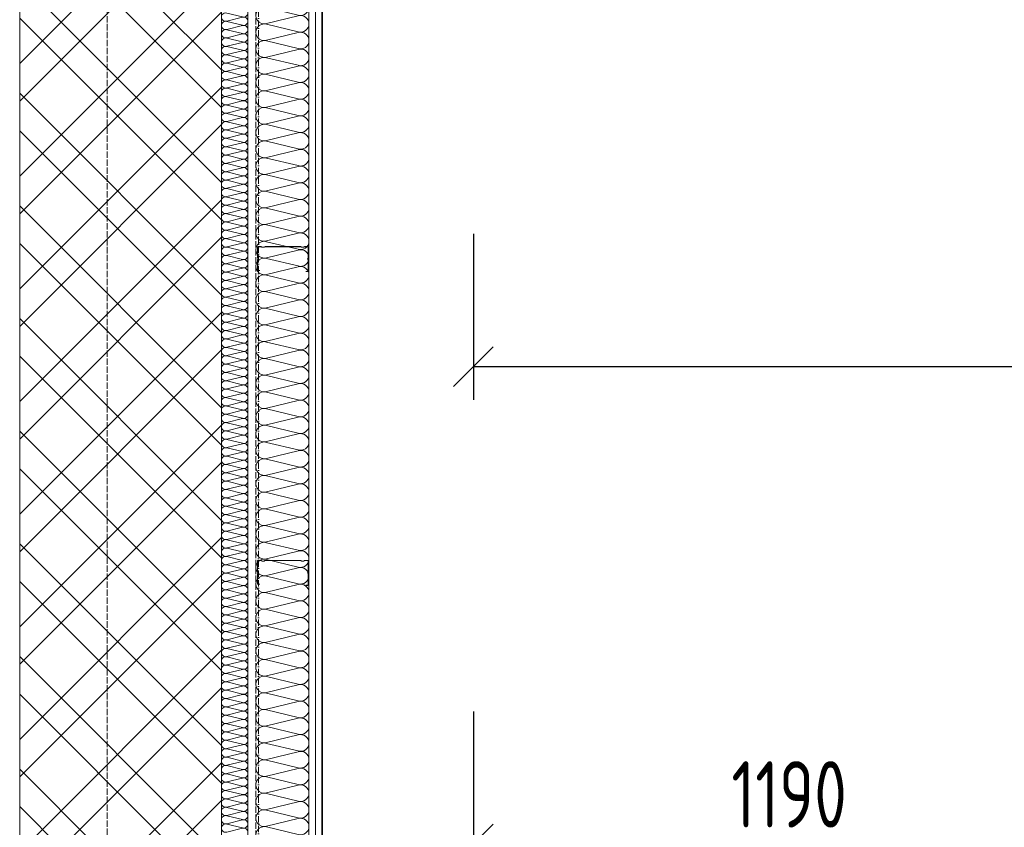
# Model space of a CAD drawing. Header units: inches. Extents: x -96941 to 10978768, y -673 to 1070890.
# Tile 121 of 256: x 55213 to 57068, y 4639 to 6160. Entities that reach past the tile are written whole.
import ezdxf

# ---------------------------------------------------------------- set-up
doc = ezdxf.new("R2010")
doc.units = ezdxf.units.IN
doc.linetypes.add('ACAD_ISO02W100', pattern=[15, 12, -3])
doc.linetypes.add('ACAD_ISO10W100', pattern=[18.5, 12, -3, 0.5, -3])
doc.layers.get('Defpoints').update_dxf_attribs({"color": 6, "lineweight": 9})
for name, color, linetype, lineweight in [('!_A_01_TENKÁ', 8, 'Continuous', 13), ('!_A_03_ČIARKOVANÁ', 41, 'ACAD_ISO02W100', 13), ('!_A_04_BODKOČIARKOVANÁ', 30, 'ACAD_ISO10W100', 13), ('!_A_21_KÓTY', 3, 'Continuous', 9), ('!_A_23_ŠRAFY', 252, 'Continuous', 9)]:
    doc.layers.add(name, color=color, linetype=linetype, lineweight=lineweight)
doc.layers.add('!_A_52_NOVÉ KCIE', color=7, linetype='Continuous', lineweight=13, true_color=0xa30000)
doc.layers.add('UK3', color=3, linetype='Continuous')
doc.styles.add('Iso CP', font='isocp.shx', dxfattribs={"width": 0.8})
doc.dimstyles.new('1-50', dxfattribs={"dimscale": 50, "dimtxt": 2.5, "dimasz": 1.5, "dimexe": 1.25, "dimexo": 1, "dimtad": 1, "dimdec": 0, "dimrnd": 5, "dimdsep": 46, "dimtxsty": 'Iso CP', "dimblk1": 'OBLIQUE', "dimblk2": 'OBLIQUE', "dimsah": 1, "dimcen": 2.5, "dimclrt": 4, "dimadec": 0, "dimazin": 0, "dimtfac": 1, "dimtdec": 0, "dimtmove": 1, "dimatfit": 3, "dimldrblk": 'OBLIQUE', "dimfxl": 5, "dimfxlon": 1, "dimtfill": 1, "dimtolj": 1, "dimtzin": 0, "dimarcsym": 0})

# ---------------------------------------------------------------- blocks, each defined once
blk = doc.blocks.new('*U1417')
at = {"flags": 128}
for points in [[(-2666.7, 0, 0.505403), (-2685.8, -25.9), (-2667.5, -101.2, -1.345402), (-2705.8, -101.2), (-2687.6, -25.9, 0.505403), (-2706.7, 0)], [(-2626.7, 0, 0.505403), (-2645.8, -25.9), (-2627.5, -101.2, -1.345402), (-2665.8, -101.2), (-2647.6, -25.9, 0.505403), (-2666.7, 0)], [(-2586.7, 0, 0.505403), (-2605.8, -25.9), (-2587.5, -101.2, -1.345402), (-2625.8, -101.2), (-2607.6, -25.9, 0.505403), (-2626.7, 0)], [(-2546.7, 0, 0.505403), (-2565.8, -25.9), (-2547.5, -101.2, -1.345402), (-2585.8, -101.2), (-2567.6, -25.9, 0.505403), (-2586.7, 0)], [(-2506.7, 0, 0.505403), (-2525.8, -25.9), (-2507.5, -101.2, -1.345402), (-2545.8, -101.2), (-2527.6, -25.9, 0.505403), (-2546.7, 0)], [(-2466.7, 0, 0.505403), (-2485.8, -25.9), (-2467.5, -101.2, -1.345402), (-2505.8, -101.2), (-2487.6, -25.9, 0.505403), (-2506.7, 0)], [(-2426.7, 0, 0.505403), (-2445.8, -25.9), (-2427.5, -101.2, -1.345402), (-2465.8, -101.2), (-2447.6, -25.9, 0.505403), (-2466.7, 0)], [(-2386.7, 0, 0.505403), (-2405.8, -25.9), (-2387.5, -101.2, -1.345402), (-2425.8, -101.2), (-2407.6, -25.9, 0.505403), (-2426.7, 0)], [(-2346.7, 0, 0.505403), (-2365.8, -25.9), (-2347.5, -101.2, -1.345402), (-2385.8, -101.2), (-2367.6, -25.9, 0.505403), (-2386.7, 0)], [(-2306.7, 0, 0.505403), (-2325.8, -25.9), (-2307.5, -101.2, -1.345402), (-2345.8, -101.2), (-2327.6, -25.9, 0.505403), (-2346.7, 0)], [(-2266.7, 0, 0.505403), (-2285.8, -25.9), (-2267.5, -101.2, -1.345402), (-2305.8, -101.2), (-2287.6, -25.9, 0.505403), (-2306.7, 0)], [(-2226.7, 0, 0.505403), (-2245.8, -25.9), (-2227.5, -101.2, -1.345402), (-2265.8, -101.2), (-2247.6, -25.9, 0.505403), (-2266.7, 0)], [(-2186.7, 0, 0.505403), (-2205.8, -25.9), (-2187.5, -101.2, -1.345402), (-2225.8, -101.2), (-2207.6, -25.9, 0.505403), (-2226.7, 0)], [(-2146.7, 0, 0.505403), (-2165.8, -25.9), (-2147.5, -101.2, -1.345402), (-2185.8, -101.2), (-2167.6, -25.9, 0.505403), (-2186.7, 0)], [(-2106.7, 0, 0.505403), (-2125.8, -25.9), (-2107.5, -101.2, -1.345402), (-2145.8, -101.2), (-2127.6, -25.9, 0.505403), (-2146.7, 0)], [(-2066.7, 0, 0.505403), (-2085.8, -25.9), (-2067.5, -101.2, -1.345402), (-2105.8, -101.2), (-2087.6, -25.9, 0.505403), (-2106.7, 0)], [(-2026.7, 0, 0.505403), (-2045.8, -25.9), (-2027.5, -101.2, -1.345402), (-2065.8, -101.2), (-2047.6, -25.9, 0.505403), (-2066.7, 0)], [(-1986.7, 0, 0.505403), (-2005.8, -25.9), (-1987.5, -101.2, -1.345402), (-2025.8, -101.2), (-2007.6, -25.9, 0.505403), (-2026.7, 0)], [(-1946.7, 0, 0.505403), (-1965.8, -25.9), (-1947.5, -101.2, -1.345402), (-1985.8, -101.2), (-1967.6, -25.9, 0.505403), (-1986.7, 0)], [(-1906.7, 0, 0.505403), (-1925.8, -25.9), (-1907.5, -101.2, -1.345402), (-1945.8, -101.2), (-1927.6, -25.9, 0.505403), (-1946.7, 0)], [(-1866.7, 0, 0.505403), (-1885.8, -25.9), (-1867.5, -101.2, -1.345402), (-1905.8, -101.2), (-1887.6, -25.9, 0.505403), (-1906.7, 0)], [(-1826.7, 0, 0.505403), (-1845.8, -25.9), (-1827.5, -101.2, -1.345402), (-1865.8, -101.2), (-1847.6, -25.9, 0.505403), (-1866.7, 0)], [(-1786.7, 0, 0.505403), (-1805.8, -25.9), (-1787.5, -101.2, -1.345402), (-1825.8, -101.2), (-1807.6, -25.9, 0.505403), (-1826.7, 0)], [(-1746.7, 0, 0.505403), (-1765.8, -25.9), (-1747.5, -101.2, -1.345402), (-1785.8, -101.2), (-1767.6, -25.9, 0.505403), (-1786.7, 0)], [(-1706.7, 0, 0.505403), (-1725.8, -25.9), (-1707.5, -101.2, -1.345402), (-1745.8, -101.2), (-1727.6, -25.9, 0.505403), (-1746.7, 0)], [(-1666.7, 0, 0.505403), (-1685.8, -25.9), (-1667.5, -101.2, -1.345402), (-1705.8, -101.2), (-1687.6, -25.9, 0.505403), (-1706.7, 0)], [(-1626.7, 0, 0.505403), (-1645.8, -25.9), (-1627.5, -101.2, -1.345402), (-1665.8, -101.2), (-1647.6, -25.9, 0.505403), (-1666.7, 0)], [(-1586.7, 0, 0.505403), (-1605.8, -25.9), (-1587.5, -101.2, -1.345402), (-1625.8, -101.2), (-1607.6, -25.9, 0.505403), (-1626.7, 0)], [(-1546.7, 0, 0.505403), (-1565.8, -25.9), (-1547.5, -101.2, -1.345402), (-1585.8, -101.2), (-1567.6, -25.9, 0.505403), (-1586.7, 0)], [(-1506.7, 0, 0.505403), (-1525.8, -25.9), (-1507.5, -101.2, -1.345402), (-1545.8, -101.2), (-1527.6, -25.9, 0.505403), (-1546.7, 0)], [(-1466.7, 0, 0.505403), (-1485.8, -25.9), (-1467.5, -101.2, -1.345402), (-1505.8, -101.2), (-1487.6, -25.9, 0.505403), (-1506.7, 0)], [(-1426.7, 0, 0.505403), (-1445.8, -25.9), (-1427.5, -101.2, -1.345402), (-1465.8, -101.2), (-1447.6, -25.9, 0.505403), (-1466.7, 0)], [(-1386.7, 0, 0.505403), (-1405.8, -25.9), (-1387.5, -101.2, -1.345402), (-1425.8, -101.2), (-1407.6, -25.9, 0.505403), (-1426.7, 0)], [(-1346.7, 0, 0.505403), (-1365.8, -25.9), (-1347.5, -101.2, -1.345402), (-1385.8, -101.2), (-1367.6, -25.9, 0.505403), (-1386.7, 0)], [(-1306.7, 0, 0.505403), (-1325.8, -25.9), (-1307.5, -101.2, -1.345402), (-1345.8, -101.2), (-1327.6, -25.9, 0.505403), (-1346.7, 0)], [(-1266.7, 0, 0.505403), (-1285.8, -25.9), (-1267.5, -101.2, -1.345402), (-1305.8, -101.2), (-1287.6, -25.9, 0.505403), (-1306.7, 0)], [(-1226.7, 0, 0.505403), (-1245.8, -25.9), (-1227.5, -101.2, -1.345402), (-1265.8, -101.2), (-1247.6, -25.9, 0.505403), (-1266.7, 0)], [(-1186.7, 0, 0.505403), (-1205.8, -25.9), (-1187.5, -101.2, -1.345402), (-1225.8, -101.2), (-1207.6, -25.9, 0.505403), (-1226.7, 0)], [(-1146.7, 0, 0.505403), (-1165.8, -25.9), (-1147.5, -101.2, -1.345402), (-1185.8, -101.2), (-1167.6, -25.9, 0.505403), (-1186.7, 0)], [(-1106.7, 0, 0.505403), (-1125.8, -25.9), (-1107.5, -101.2, -1.345402), (-1145.8, -101.2), (-1127.6, -25.9, 0.505403), (-1146.7, 0)], [(-1066.7, 0, 0.505403), (-1085.8, -25.9), (-1067.5, -101.2, -1.345402), (-1105.8, -101.2), (-1087.6, -25.9, 0.505403), (-1106.7, 0)], [(-1026.7, 0, 0.505403), (-1045.8, -25.9), (-1027.5, -101.2, -1.345402), (-1065.8, -101.2), (-1047.6, -25.9, 0.505403), (-1066.7, 0)], [(-986.7, 0, 0.505403), (-1005.8, -25.9), (-987.5, -101.2, -1.345402), (-1025.8, -101.2), (-1007.6, -25.9, 0.505403), (-1026.7, 0)], [(-946.7, 0, 0.505403), (-965.8, -25.9), (-947.5, -101.2, -1.345402), (-985.8, -101.2), (-967.6, -25.9, 0.505403), (-986.7, 0)], [(-906.7, 0, 0.505403), (-925.8, -25.9), (-907.5, -101.2, -1.345402), (-945.8, -101.2), (-927.6, -25.9, 0.505403), (-946.7, 0)], [(-866.7, 0, 0.505403), (-885.8, -25.9), (-867.5, -101.2, -1.345402), (-905.8, -101.2), (-887.6, -25.9, 0.505403), (-906.7, 0)], [(-826.7, 0, 0.505403), (-845.8, -25.9), (-827.5, -101.2, -1.345402), (-865.8, -101.2), (-847.6, -25.9, 0.505403), (-866.7, 0)], [(-786.7, 0, 0.505403), (-805.8, -25.9), (-787.5, -101.2, -1.345402), (-825.8, -101.2), (-807.6, -25.9, 0.505403), (-826.7, 0)], [(-746.7, 0, 0.505403), (-765.8, -25.9), (-747.5, -101.2, -1.345402), (-785.8, -101.2), (-767.6, -25.9, 0.505403), (-786.7, 0)], [(-706.7, 0, 0.505403), (-725.8, -25.9), (-707.5, -101.2, -1.345402), (-745.8, -101.2), (-727.6, -25.9, 0.505403), (-746.7, 0)]]:
    blk.add_lwpolyline(points, format="xyb", dxfattribs=at)
blk = doc.blocks.new('*U1427')
at = {"flags": 128}
for points in [[(-6022, 0, 0.505403), (-6041.1, -25.9), (-6022.8, -101.2, -1.345402), (-6061.1, -101.2), (-6042.9, -25.9, 0.505403), (-6062, 0)], [(-5982, 0, 0.505403), (-6001.1, -25.9), (-5982.8, -101.2, -1.345402), (-6021.1, -101.2), (-6002.9, -25.9, 0.505403), (-6022, 0)], [(-5942, 0, 0.505403), (-5961.1, -25.9), (-5942.8, -101.2, -1.345402), (-5981.1, -101.2), (-5962.9, -25.9, 0.505403), (-5982, 0)], [(-5902, 0, 0.505403), (-5921.1, -25.9), (-5902.8, -101.2, -1.345402), (-5941.1, -101.2), (-5922.9, -25.9, 0.505403), (-5942, 0)], [(-5862, 0, 0.505403), (-5881.1, -25.9), (-5862.8, -101.2, -1.345402), (-5901.1, -101.2), (-5882.9, -25.9, 0.505403), (-5902, 0)], [(-5822, 0, 0.505403), (-5841.1, -25.9), (-5822.8, -101.2, -1.345402), (-5861.1, -101.2), (-5842.9, -25.9, 0.505403), (-5862, 0)], [(-5782, 0, 0.505403), (-5801.1, -25.9), (-5782.8, -101.2, -1.345402), (-5821.1, -101.2), (-5802.9, -25.9, 0.505403), (-5822, 0)], [(-5742, 0, 0.505403), (-5761.1, -25.9), (-5742.8, -101.2, -1.345402), (-5781.1, -101.2), (-5762.9, -25.9, 0.505403), (-5782, 0)], [(-5702, 0, 0.505403), (-5721.1, -25.9), (-5702.8, -101.2, -1.345402), (-5741.1, -101.2), (-5722.9, -25.9, 0.505403), (-5742, 0)], [(-5662, 0, 0.505403), (-5681.1, -25.9), (-5662.8, -101.2, -1.345402), (-5701.1, -101.2), (-5682.9, -25.9, 0.505403), (-5702, 0)], [(-5622, 0, 0.505403), (-5641.1, -25.9), (-5622.8, -101.2, -1.345402), (-5661.1, -101.2), (-5642.9, -25.9, 0.505403), (-5662, 0)], [(-5582, 0, 0.505403), (-5601.1, -25.9), (-5582.8, -101.2, -1.345402), (-5621.1, -101.2), (-5602.9, -25.9, 0.505403), (-5622, 0)], [(-5542, 0, 0.505403), (-5561.1, -25.9), (-5542.8, -101.2, -1.345402), (-5581.1, -101.2), (-5562.9, -25.9, 0.505403), (-5582, 0)], [(-5502, 0, 0.505403), (-5521.1, -25.9), (-5502.8, -101.2, -1.345402), (-5541.1, -101.2), (-5522.9, -25.9, 0.505403), (-5542, 0)], [(-5462, 0, 0.505403), (-5481.1, -25.9), (-5462.8, -101.2, -1.345402), (-5501.1, -101.2), (-5482.9, -25.9, 0.505403), (-5502, 0)], [(-5422, 0, 0.505403), (-5441.1, -25.9), (-5422.8, -101.2, -1.345402), (-5461.1, -101.2), (-5442.9, -25.9, 0.505403), (-5462, 0)], [(-5382, 0, 0.505403), (-5401.1, -25.9), (-5382.8, -101.2, -1.345402), (-5421.1, -101.2), (-5402.9, -25.9, 0.505403), (-5422, 0)], [(-5342, 0, 0.505403), (-5361.1, -25.9), (-5342.8, -101.2, -1.345402), (-5381.1, -101.2), (-5362.9, -25.9, 0.505403), (-5382, 0)], [(-5302, 0, 0.505403), (-5321.1, -25.9), (-5302.8, -101.2, -1.345402), (-5341.1, -101.2), (-5322.9, -25.9, 0.505403), (-5342, 0)], [(-5262, 0, 0.505403), (-5281.1, -25.9), (-5262.8, -101.2, -1.345402), (-5301.1, -101.2), (-5282.9, -25.9, 0.505403), (-5302, 0)], [(-5222, 0, 0.505403), (-5241.1, -25.9), (-5222.8, -101.2, -1.345402), (-5261.1, -101.2), (-5242.9, -25.9, 0.505403), (-5262, 0)], [(-5182, 0, 0.505403), (-5201.1, -25.9), (-5182.8, -101.2, -1.345402), (-5221.1, -101.2), (-5202.9, -25.9, 0.505403), (-5222, 0)], [(-5142, 0, 0.505403), (-5161.1, -25.9), (-5142.8, -101.2, -1.345402), (-5181.1, -101.2), (-5162.9, -25.9, 0.505403), (-5182, 0)], [(-5102, 0, 0.505403), (-5121.1, -25.9), (-5102.8, -101.2, -1.345402), (-5141.1, -101.2), (-5122.9, -25.9, 0.505403), (-5142, 0)], [(-5062, 0, 0.505403), (-5081.1, -25.9), (-5062.8, -101.2, -1.345402), (-5101.1, -101.2), (-5082.9, -25.9, 0.505403), (-5102, 0)], [(-5022, 0, 0.505403), (-5041.1, -25.9), (-5022.8, -101.2, -1.345402), (-5061.1, -101.2), (-5042.9, -25.9, 0.505403), (-5062, 0)], [(-4982, 0, 0.505403), (-5001.1, -25.9), (-4982.8, -101.2, -1.345402), (-5021.1, -101.2), (-5002.9, -25.9, 0.505403), (-5022, 0)], [(-4942, 0, 0.505403), (-4961.1, -25.9), (-4942.8, -101.2, -1.345402), (-4981.1, -101.2), (-4962.9, -25.9, 0.505403), (-4982, 0)], [(-4902, 0, 0.505403), (-4921.1, -25.9), (-4902.8, -101.2, -1.345402), (-4941.1, -101.2), (-4922.9, -25.9, 0.505403), (-4942, 0)], [(-4862, 0, 0.505403), (-4881.1, -25.9), (-4862.8, -101.2, -1.345402), (-4901.1, -101.2), (-4882.9, -25.9, 0.505403), (-4902, 0)], [(-4822, 0, 0.505403), (-4841.1, -25.9), (-4822.8, -101.2, -1.345402), (-4861.1, -101.2), (-4842.9, -25.9, 0.505403), (-4862, 0)], [(-4782, 0, 0.505403), (-4801.1, -25.9), (-4782.8, -101.2, -1.345402), (-4821.1, -101.2), (-4802.9, -25.9, 0.505403), (-4822, 0)], [(-4742, 0, 0.505403), (-4761.1, -25.9), (-4742.8, -101.2, -1.345402), (-4781.1, -101.2), (-4762.9, -25.9, 0.505403), (-4782, 0)], [(-4702, 0, 0.505403), (-4721.1, -25.9), (-4702.8, -101.2, -1.345402), (-4741.1, -101.2), (-4722.9, -25.9, 0.505403), (-4742, 0)], [(-4662, 0, 0.505403), (-4681.1, -25.9), (-4662.8, -101.2, -1.345402), (-4701.1, -101.2), (-4682.9, -25.9, 0.505403), (-4702, 0)], [(-4622, 0, 0.505403), (-4641.1, -25.9), (-4622.8, -101.2, -1.345402), (-4661.1, -101.2), (-4642.9, -25.9, 0.505403), (-4662, 0)], [(-4582, 0, 0.505403), (-4601.1, -25.9), (-4582.8, -101.2, -1.345402), (-4621.1, -101.2), (-4602.9, -25.9, 0.505403), (-4622, 0)], [(-4542, 0, 0.505403), (-4561.1, -25.9), (-4542.8, -101.2, -1.345402), (-4581.1, -101.2), (-4562.9, -25.9, 0.505403), (-4582, 0)], [(-4502, 0, 0.505403), (-4521.1, -25.9), (-4502.8, -101.2, -1.345402), (-4541.1, -101.2), (-4522.9, -25.9, 0.505403), (-4542, 0)], [(-4462, 0, 0.505403), (-4481.1, -25.9), (-4462.8, -101.2, -1.345402), (-4501.1, -101.2), (-4482.9, -25.9, 0.505403), (-4502, 0)], [(-4422, 0, 0.505403), (-4441.1, -25.9), (-4422.8, -101.2, -1.345402), (-4461.1, -101.2), (-4442.9, -25.9, 0.505403), (-4462, 0)], [(-4382, 0, 0.505403), (-4401.1, -25.9), (-4382.8, -101.2, -1.345402), (-4421.1, -101.2), (-4402.9, -25.9, 0.505403), (-4422, 0)], [(-4342, 0, 0.505403), (-4361.1, -25.9), (-4342.8, -101.2, -1.345402), (-4381.1, -101.2), (-4362.9, -25.9, 0.505403), (-4382, 0)], [(-4302, 0, 0.505403), (-4321.1, -25.9), (-4302.8, -101.2, -1.345402), (-4341.1, -101.2), (-4322.9, -25.9, 0.505403), (-4342, 0)], [(-4262, 0, 0.505403), (-4281.1, -25.9), (-4262.8, -101.2, -1.345402), (-4301.1, -101.2), (-4282.9, -25.9, 0.505403), (-4302, 0)], [(-4222, 0, 0.505403), (-4241.1, -25.9), (-4222.8, -101.2, -1.345402), (-4261.1, -101.2), (-4242.9, -25.9, 0.505403), (-4262, 0)], [(-4182, 0, 0.505403), (-4201.1, -25.9), (-4182.8, -101.2, -1.345402), (-4221.1, -101.2), (-4202.9, -25.9, 0.505403), (-4222, 0)], [(-4142, 0, 0.505403), (-4161.1, -25.9), (-4142.8, -101.2, -1.345402), (-4181.1, -101.2), (-4162.9, -25.9, 0.505403), (-4182, 0)], [(-4102, 0, 0.505403), (-4121.1, -25.9), (-4102.8, -101.2, -1.345402), (-4141.1, -101.2), (-4122.9, -25.9, 0.505403), (-4142, 0)], [(-4062, 0, 0.505403), (-4081.1, -25.9), (-4062.8, -101.2, -1.345402), (-4101.1, -101.2), (-4082.9, -25.9, 0.505403), (-4102, 0)], [(-4022, 0, 0.505403), (-4041.1, -25.9), (-4022.8, -101.2, -1.345402), (-4061.1, -101.2), (-4042.9, -25.9, 0.505403), (-4062, 0)], [(-3982, 0, 0.505403), (-4001.1, -25.9), (-3982.8, -101.2, -1.345402), (-4021.1, -101.2), (-4002.9, -25.9, 0.505403), (-4022, 0)], [(-3942, 0, 0.505403), (-3961.1, -25.9), (-3942.8, -101.2, -1.345402), (-3981.1, -101.2), (-3962.9, -25.9, 0.505403), (-3982, 0)], [(-3902, 0, 0.505403), (-3921.1, -25.9), (-3902.8, -101.2, -1.345402), (-3941.1, -101.2), (-3922.9, -25.9, 0.505403), (-3942, 0)], [(-3862, 0, 0.505403), (-3881.1, -25.9), (-3862.8, -101.2, -1.345402), (-3901.1, -101.2), (-3882.9, -25.9, 0.505403), (-3902, 0)], [(-3822, 0, 0.505403), (-3841.1, -25.9), (-3822.8, -101.2, -1.345402), (-3861.1, -101.2), (-3842.9, -25.9, 0.505403), (-3862, 0)], [(-3782, 0, 0.505403), (-3801.1, -25.9), (-3782.8, -101.2, -1.345402), (-3821.1, -101.2), (-3802.9, -25.9, 0.505403), (-3822, 0)], [(-3742, 0, 0.505403), (-3761.1, -25.9), (-3742.8, -101.2, -1.345402), (-3781.1, -101.2), (-3762.9, -25.9, 0.505403), (-3782, 0)], [(-3702, 0, 0.505403), (-3721.1, -25.9), (-3702.8, -101.2, -1.345402), (-3741.1, -101.2), (-3722.9, -25.9, 0.505403), (-3742, 0)], [(-3662, 0, 0.505403), (-3681.1, -25.9), (-3662.8, -101.2, -1.345402), (-3701.1, -101.2), (-3682.9, -25.9, 0.505403), (-3702, 0)], [(-3622, 0, 0.505403), (-3641.1, -25.9), (-3622.8, -101.2, -1.345402), (-3661.1, -101.2), (-3642.9, -25.9, 0.505403), (-3662, 0)], [(-3582, 0, 0.505403), (-3601.1, -25.9), (-3582.8, -101.2, -1.345402), (-3621.1, -101.2), (-3602.9, -25.9, 0.505403), (-3622, 0)], [(-3542, 0, 0.505403), (-3561.1, -25.9), (-3542.8, -101.2, -1.345402), (-3581.1, -101.2), (-3562.9, -25.9, 0.505403), (-3582, 0)], [(-3502, 0, 0.505403), (-3521.1, -25.9), (-3502.8, -101.2, -1.345402), (-3541.1, -101.2), (-3522.9, -25.9, 0.505403), (-3542, 0)], [(-3462, 0, 0.505403), (-3481.1, -25.9), (-3462.8, -101.2, -1.345402), (-3501.1, -101.2), (-3482.9, -25.9, 0.505403), (-3502, 0)], [(-3422, 0, 0.505403), (-3441.1, -25.9), (-3422.8, -101.2, -1.345402), (-3461.1, -101.2), (-3442.9, -25.9, 0.505403), (-3462, 0)], [(-3382, 0, 0.505403), (-3401.1, -25.9), (-3382.8, -101.2, -1.345402), (-3421.1, -101.2), (-3402.9, -25.9, 0.505403), (-3422, 0)], [(-3342, 0, 0.505403), (-3361.1, -25.9), (-3342.8, -101.2, -1.345402), (-3381.1, -101.2), (-3362.9, -25.9, 0.505403), (-3382, 0)], [(-3302, 0, 0.505403), (-3321.1, -25.9), (-3302.8, -101.2, -1.345402), (-3341.1, -101.2), (-3322.9, -25.9, 0.505403), (-3342, 0)], [(-3262, 0, 0.505403), (-3281.1, -25.9), (-3262.8, -101.2, -1.345402), (-3301.1, -101.2), (-3282.9, -25.9, 0.505403), (-3302, 0)], [(-3222, 0, 0.505403), (-3241.1, -25.9), (-3222.8, -101.2, -1.345402), (-3261.1, -101.2), (-3242.9, -25.9, 0.505403), (-3262, 0)], [(-3182, 0, 0.505403), (-3201.1, -25.9), (-3182.8, -101.2, -1.345402), (-3221.1, -101.2), (-3202.9, -25.9, 0.505403), (-3222, 0)], [(-3142, 0, 0.505403), (-3161.1, -25.9), (-3142.8, -101.2, -1.345402), (-3181.1, -101.2), (-3162.9, -25.9, 0.505403), (-3182, 0)], [(-3102, 0, 0.505403), (-3121.1, -25.9), (-3102.8, -101.2, -1.345402), (-3141.1, -101.2), (-3122.9, -25.9, 0.505403), (-3142, 0)], [(-3062, 0, 0.505403), (-3081.1, -25.9), (-3062.8, -101.2, -1.345402), (-3101.1, -101.2), (-3082.9, -25.9, 0.505403), (-3102, 0)], [(-3022, 0, 0.505403), (-3041.1, -25.9), (-3022.8, -101.2, -1.345402), (-3061.1, -101.2), (-3042.9, -25.9, 0.505403), (-3062, 0)], [(-2982, 0, 0.505403), (-3001.1, -25.9), (-2982.8, -101.2, -1.345402), (-3021.1, -101.2), (-3002.9, -25.9, 0.505403), (-3022, 0)], [(-2942, 0, 0.505403), (-2961.1, -25.9), (-2942.8, -101.2, -1.345402), (-2981.1, -101.2), (-2962.9, -25.9, 0.505403), (-2982, 0)], [(-2902, 0, 0.505403), (-2921.1, -25.9), (-2902.8, -101.2, -1.345402), (-2941.1, -101.2), (-2922.9, -25.9, 0.505403), (-2942, 0)], [(-2862, 0, 0.505403), (-2881.1, -25.9), (-2862.8, -101.2, -1.345402), (-2901.1, -101.2), (-2882.9, -25.9, 0.505403), (-2902, 0)], [(-2822, 0, 0.505403), (-2841.1, -25.9), (-2822.8, -101.2, -1.345402), (-2861.1, -101.2), (-2842.9, -25.9, 0.505403), (-2862, 0)], [(-2782, 0, 0.505403), (-2801.1, -25.9), (-2782.8, -101.2, -1.345402), (-2821.1, -101.2), (-2802.9, -25.9, 0.505403), (-2822, 0)], [(-2742, 0, 0.505403), (-2761.1, -25.9), (-2742.8, -101.2, -1.345402), (-2781.1, -101.2), (-2762.9, -25.9, 0.505403), (-2782, 0)], [(-2702, 0, 0.505403), (-2721.1, -25.9), (-2702.8, -101.2, -1.345402), (-2741.1, -101.2), (-2722.9, -25.9, 0.505403), (-2742, 0)], [(-2662, 0, 0.505403), (-2681.1, -25.9), (-2662.8, -101.2, -1.345402), (-2701.1, -101.2), (-2682.9, -25.9, 0.505403), (-2702, 0)], [(-2622, 0, 0.505403), (-2641.1, -25.9), (-2622.8, -101.2, -1.345402), (-2661.1, -101.2), (-2642.9, -25.9, 0.505403), (-2662, 0)], [(-2582, 0, 0.505403), (-2601.1, -25.9), (-2582.8, -101.2, -1.345402), (-2621.1, -101.2), (-2602.9, -25.9, 0.505403), (-2622, 0)], [(-2542, 0, 0.505403), (-2561.1, -25.9), (-2542.8, -101.2, -1.345402), (-2581.1, -101.2), (-2562.9, -25.9, 0.505403), (-2582, 0)], [(-2502, 0, 0.505403), (-2521.1, -25.9), (-2502.8, -101.2, -1.345402), (-2541.1, -101.2), (-2522.9, -25.9, 0.505403), (-2542, 0)], [(-2462, 0, 0.505403), (-2481.1, -25.9), (-2462.8, -101.2, -1.345402), (-2501.1, -101.2), (-2482.9, -25.9, 0.505403), (-2502, 0)], [(-2422, 0, 0.505403), (-2441.1, -25.9), (-2422.8, -101.2, -1.345402), (-2461.1, -101.2), (-2442.9, -25.9, 0.505403), (-2462, 0)], [(-2382, 0, 0.505403), (-2401.1, -25.9), (-2382.8, -101.2, -1.345402), (-2421.1, -101.2), (-2402.9, -25.9, 0.505403), (-2422, 0)], [(-2342, 0, 0.505403), (-2361.1, -25.9), (-2342.8, -101.2, -1.345402), (-2381.1, -101.2), (-2362.9, -25.9, 0.505403), (-2382, 0)], [(-2302, 0, 0.505403), (-2321.1, -25.9), (-2302.8, -101.2, -1.345402), (-2341.1, -101.2), (-2322.9, -25.9, 0.505403), (-2342, 0)], [(-2262, 0, 0.505403), (-2281.1, -25.9), (-2262.8, -101.2, -1.345402), (-2301.1, -101.2), (-2282.9, -25.9, 0.505403), (-2302, 0)], [(-2222, 0, 0.505403), (-2241.1, -25.9), (-2222.8, -101.2, -1.345402), (-2261.1, -101.2), (-2242.9, -25.9, 0.505403), (-2262, 0)], [(-2182, 0, 0.505403), (-2201.1, -25.9), (-2182.8, -101.2, -1.345402), (-2221.1, -101.2), (-2202.9, -25.9, 0.505403), (-2222, 0)], [(-2142, 0, 0.505403), (-2161.1, -25.9), (-2142.8, -101.2, -1.345402), (-2181.1, -101.2), (-2162.9, -25.9, 0.505403), (-2182, 0)]]:
    blk.add_lwpolyline(points, format="xyb", dxfattribs=at)
blk = doc.blocks.new('_Oblique')
at = {"color": 0, "linetype": 'ByBlock', "lineweight": -2}
blk.add_line((-0.5, -0.5), (0.5, 0.5), dxfattribs=at)
blk = doc.blocks.new('*D2465')
at = {"layer": '!_A_21_KÓTY', "color": 0, "lineweight": -2, "transparency": 16777216}
for p, q in [((56067.7, 4857.8), (56067.7, 4545.3)), ((57257.7, 4857.8), (57257.7, 4545.3)), ((57257.7, 4607.8), (56067.7, 4607.8))]:
    blk.add_line(p, q, dxfattribs=at)
at = {"layer": 'Defpoints', "color": 0, "transparency": 16777216}
for p in [(56067.7, 7518.4), (57257.7, 5646.1), (56067.7, 4607.8)]:
    blk.add_point(p, dxfattribs=at)
at = {"layer": '!_A_21_KÓTY', "color": 0, "lineweight": -2, "transparency": 16777216, "xscale": 75, "yscale": 75, "zscale": 75, "rotation": 180}
blk.add_blockref('_Oblique', (56067.7, 4607.8), dxfattribs=at)
at = {"layer": '!_A_21_KÓTY', "color": 0, "lineweight": -2, "transparency": 16777216, "xscale": 75, "yscale": 75, "zscale": 75}
blk.add_blockref('_Oblique', (57257.7, 4607.8), dxfattribs=at)
at = {"layer": '!_A_21_KÓTY', "color": 4, "transparency": 16777216, "insert": (56662.7, 4701.5), "char_height": 125, "attachment_point": 5, "style": 'Iso CP', "bg_fill": 3, "box_fill_scale": 1.1, "bg_fill_color": 256, "bg_fill_true_color": 13158600, "bg_fill_transparency": 0}
blk.add_mtext('\\A1;1190', dxfattribs=at)
blk = doc.blocks.new('*D2519')
at = {"layer": '!_A_21_KÓTY', "color": 0, "lineweight": -2, "transparency": 16777216}
for p, q in [((56067.7, 5756.9), (56067.7, 5444.4)), ((60782.7, 5756.9), (60782.7, 5444.4)), ((60782.7, 5506.9), (56067.7, 5506.9))]:
    blk.add_line(p, q, dxfattribs=at)
at = {"layer": 'Defpoints', "color": 0, "transparency": 16777216}
for p in [(56067.7, 7518.4), (60782.7, 5940.9), (56067.7, 5506.9)]:
    blk.add_point(p, dxfattribs=at)
at = {"layer": '!_A_21_KÓTY', "color": 0, "lineweight": -2, "transparency": 16777216, "xscale": 75, "yscale": 75, "zscale": 75, "rotation": 180}
blk.add_blockref('_Oblique', (56067.7, 5506.9), dxfattribs=at)
at = {"layer": '!_A_21_KÓTY', "color": 0, "lineweight": -2, "transparency": 16777216, "xscale": 75, "yscale": 75, "zscale": 75}
blk.add_blockref('_Oblique', (60782.7, 5506.9), dxfattribs=at)
at = {"layer": '!_A_21_KÓTY', "color": 4, "transparency": 16777216, "insert": (58425.2, 5600.6), "char_height": 125, "attachment_point": 5, "style": 'Iso CP', "bg_fill": 3, "box_fill_scale": 1.1, "bg_fill_color": 256, "bg_fill_true_color": 13158600, "bg_fill_transparency": 0}
blk.add_mtext('\\A1;4715', dxfattribs=at)

msp = doc.modelspace()

# ---------------------------------------------------------------- hatches: boundary and pattern name
at = {"layer": '!_A_23_ŠRAFY', "true_color": 0xa30000}
h = msp.add_hatch(dxfattribs=at)
h.set_pattern_fill('ZDIVO-VYS_PEV', color=14, scale=50)
h.set_pattern_definition([(45, (5722.54, -69504.64), (-106.06602, 106.06602), []), (45, (5793.25, -69504.64), (-106.06602, 106.06602), []), (135, (5722.54, -69504.64), (-106.06602, -106.06602), []), (135, (5793.25, -69504.64), (-106.06602, -106.06602), [])])
edge = h.paths.add_edge_path(flags=16)
edge.add_arc((55322.735, 4183.404), 110, 0, 360)
h.paths.add_polyline_path([(55212.735, 7543.404), (55592.735, 7543.404), (55592.735, 3395.404), (55212.735, 3395.404), (55212.735, 4093.404)])

# ---------------------------------------------------------------- linework, layer by layer
at = {"layer": '!_A_01_TENKÁ', "color": 14, "true_color": 0xa30000}
for points in [[(55212.735, 7673.404), (55212.735, 3395.404), (55592.735, 3395.404)], [(55592.735, 7543.404), (55592.735, 3395.404)]]:
    msp.add_lwpolyline(points, dxfattribs=at)
at = {"layer": '!_A_03_ČIARKOVANÁ'}
msp.add_lwpolyline([(55377.735, 3380.404), (55377.735, 7543.404)], dxfattribs=at)
at = {"layer": '!_A_03_ČIARKOVANÁ', "color": 14, "true_color": 0xa30000}
msp.add_lwpolyline([(55657.735, 7543.404), (55657.735, 3382.42)], dxfattribs=at)
at = {"layer": '!_A_04_BODKOČIARKOVANÁ'}
msp.add_lwpolyline([(55662.735, 7546.647), (55662.735, 3993.404)], dxfattribs=at)
at = {"layer": '!_A_52_NOVÉ KCIE'}
for points in [[(55592.735, 3745.164), (55642.735, 3745.164), (55642.735, 7543.404), (55592.735, 7543.404)], [(55757.735, 7538.404), (55782.735, 7538.404), (55782.735, 3848.404), (55757.735, 3848.404)]]:
    msp.add_lwpolyline(points, close=True, dxfattribs=at)
msp.add_lwpolyline([(55770.235, 3848.404), (55770.235, 7538.404)], dxfattribs=at)
at = {"layer": '!_A_52_NOVÉ KCIE', "lineweight": 35}
msp.add_lwpolyline([(55782.735, 7518.404), (55782.735, 3848.404)], dxfattribs=at)
at = {"layer": 'UK3', "color": 14, "true_color": 0xa30000, "const_width": 2, "flags": 128}
for points in [[(55751.763, 5686.225), (55755.393, 5686.225, 0.41421356), (55756.643, 5687.475), (55756.643, 5707.733, 0.26794919), (55756.018, 5708.816, -0.57735027), (55756.018, 5710.981, 0.26794919), (55756.643, 5712.064), (55756.643, 5731.798, 0.41421356), (55755.393, 5733.048), (55749.78, 5733.048, 0.24752855), (55748.748, 5732.504, -0.24752855), (55747.717, 5731.96), (55744.218, 5731.96, -0.24752855), (55743.186, 5732.504, 0.24752855), (55742.155, 5733.048), (55675.307, 5733.048, 0.24752855), (55674.276, 5732.504, -0.24752855), (55673.244, 5731.96), (55669.745, 5731.96, -0.24752855), (55668.713, 5732.504, 0.24752855), (55667.682, 5733.048), (55662.069, 5733.048, 0.41421356), (55660.819, 5731.798), (55660.819, 5712.064, 0.26794919), (55661.444, 5710.981, -0.57735027), (55661.444, 5708.816, 0.26794919), (55660.819, 5707.733), (55660.819, 5689.475, 0.41421356), (55662.069, 5688.225), (55665.699, 5688.225)], [(55751.763, 5095.125), (55755.393, 5095.125, 0.41421356), (55756.643, 5096.375), (55756.643, 5116.634, 0.26794919), (55756.018, 5117.716, -0.57735027), (55756.018, 5119.881, 0.26794919), (55756.643, 5120.964), (55756.643, 5140.699, 0.41421356), (55755.393, 5141.949), (55749.78, 5141.949, 0.24752855), (55748.748, 5141.405, -0.24752855), (55747.717, 5140.861), (55744.218, 5140.861, -0.24752855), (55743.186, 5141.405, 0.24752855), (55742.155, 5141.949), (55675.307, 5141.949, 0.24752855), (55674.276, 5141.405, -0.24752855), (55673.244, 5140.861), (55669.745, 5140.861, -0.24752855), (55668.713, 5141.405, 0.24752855), (55667.682, 5141.949), (55662.069, 5141.949, 0.41421356), (55660.819, 5140.699), (55660.819, 5120.964, 0.26794919), (55661.444, 5119.881, -0.57735027), (55661.444, 5117.716, 0.26794919), (55660.819, 5116.634), (55660.819, 5098.375, 0.41421356), (55662.069, 5097.125), (55665.699, 5097.125)]]:
    msp.add_lwpolyline(points, format="xyb", dxfattribs=at)

# ---------------------------------------------------------------- block references
at = {"layer": '!_A_52_NOVÉ KCIE', "color": 14, "true_color": 0xa30000, "rotation": 270}
for name, p, xscale, yscale, zscale in [('*U1427', (55642.735, 3786.727), 0.3937007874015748, 0.3937007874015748, 0.3937007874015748), ('*U1417', (55757.735, 4052.829), 0.7874015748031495, 0.7874015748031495, 0.7874015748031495)]:
    msp.add_blockref(name, p, dxfattribs=dict(at, xscale=xscale, yscale=yscale, zscale=zscale))

# ---------------------------------------------------------------- dimensions: what is measured, and where the dimension line sits
at = {"layer": '!_A_21_KÓTY'}
dim = msp.add_linear_dim(base=(56067.735, 4607.759), p1=(57257.665, 5646.129), p2=(56067.735, 7518.404), dimstyle='1-50', dxfattribs=at)
dim.commit()
dim.dimension.update_dxf_attribs({"geometry": '*D2465', "text_midpoint": (56662.7, 4701.509)})

# ---------------------------------------------------------------- next in the draw order: dimensions: what is measured, and where the dimension line sits
dim = msp.add_linear_dim(base=(56067.735, 5506.859), p1=(60782.735, 5940.904), p2=(56067.735, 7518.404), dimstyle='1-50', dxfattribs=at)
dim.commit()
dim.dimension.update_dxf_attribs({"geometry": '*D2519', "text_midpoint": (58425.235, 5600.609)})

doc.saveas('drawing.dxf')
